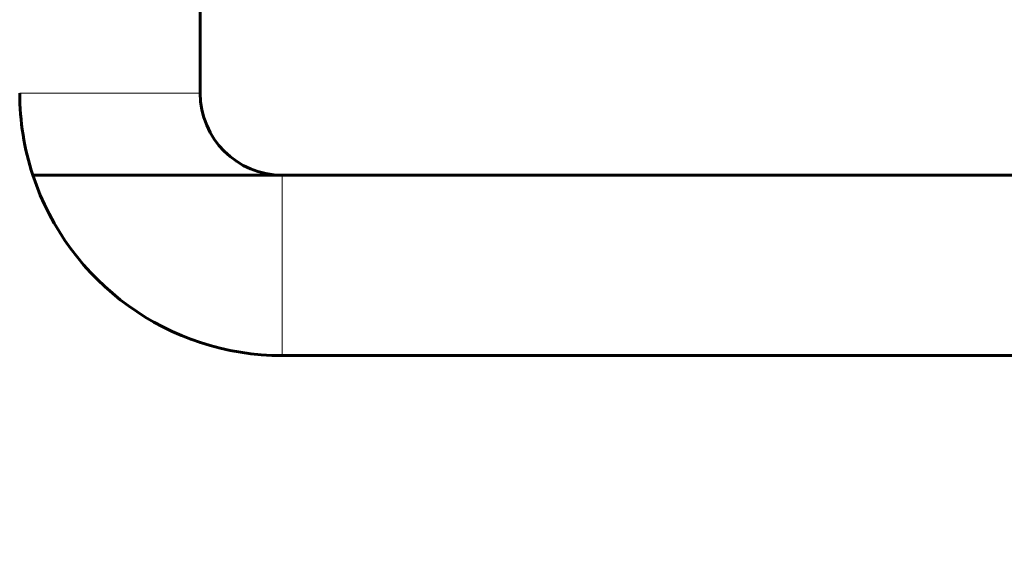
# Model space of a CAD drawing. Header units: millimetres. Extents: x 0 to 297, y 0 to 420.
# Tile 5 of 23: x 251.45 to 263.45, y 83.61 to 90. Entities that reach past the tile are written whole.
import ezdxf

# ---------------------------------------------------------------- set-up
doc = ezdxf.new("R2010")
doc.units = ezdxf.units.MM
doc.linetypes.add('K5LT_BASIC', pattern=[0])
doc.linetypes.add('K5LT_THIN', pattern=[0])
doc.layers.add('Системный слой', color=7, linetype='Continuous')
doc.styles.add('KDIMTEXTSTYLE', font='GOST_AU.SHX', dxfattribs={"width": 0.96, "oblique": 15, "height": 5})
doc.dimstyles.new('KDIMSTYLE (1.00)', dxfattribs={"dimtxt": 5, "dimasz": 1, "dimexe": 2, "dimexo": 0, "dimgap": 1, "dimtad": 1, "dimtxsty": 'KDIMTEXTSTYLE', "dimsah": 1, "dimcen": 0, "dimdle": 1, "dimadec": 0, "dimazin": 0, "dimtfac": 0.667, "dimtmove": 0, "dimatfit": 3, "dimfxl": 1, "dimtvp": 1, "dimtolj": 1, "dimtzin": 0, "dimarcsym": 0})

# ---------------------------------------------------------------- blocks, each defined once
blk = doc.blocks.new('KDIMARROW_01')
at = {"layer": 'Системный слой'}
blk.add_hatch(color=0, dxfattribs=at).paths.add_polyline_path([(0, 0), (-5, 0.658), (-4.5, 0), (-5, -0.658)])
at = {"layer": 'Системный слой', "color": 0, "linetype": 'K5LT_THIN', "lineweight": 18}
for p, q in [((-4.5, 0), (-5, 0.658)), ((-5, 0.658), (0, 0)), ((0, 0), (-5, -0.658)), ((-5, -0.658), (-4.5, 0)), ((0, 0), (-1, 0))]:
    blk.add_line(p, q, dxfattribs=at)

msp = doc.modelspace()

# ---------------------------------------------------------------- linework, layer by layer
at = {"layer": 'Системный слой', "color": 150, "linetype": 'K5LT_BASIC', "lineweight": 60, "true_color": 0x0080ff}
for p, q in [((253.649, 105.099), (253.649, 89.099)), ((251.609, 88.099), (254.649, 88.099)), ((254.649, 88.099), (265.449, 88.099)), ((254.649, 85.899), (265.449, 85.899))]:
    msp.add_line(p, q, dxfattribs=at)
at = {"layer": 'Системный слой', "color": 7, "linetype": 'K5LT_THIN', "lineweight": 18}
for p, q in [((253.649, 89.099), (251.449, 89.099)), ((254.649, 88.099), (254.649, 85.899))]:
    msp.add_line(p, q, dxfattribs=at)
at = {"layer": 'Системный слой', "color": 150, "linetype": 'K5LT_BASIC', "lineweight": 60, "true_color": 0x0080ff}
for radius, start, end in [(3.2, 180, 198.21), (1, 180, 270), (3.2, 198.21, 270)]:
    msp.add_arc((254.649, 89.099), radius, start, end, dxfattribs=at)

# ---------------------------------------------------------------- dimensions: what is measured, and where the dimension line sits
at = {"layer": 'Системный слой', "color": 7}
msp.add_linear_dim(base=(195.449, 68.771), p1=(275.449, 85.899), p2=(195.449, 85.899), location=(235.449, 68.771), text='\\H7.0;\\W0.965;\\Q15;\\H7.0;\\W0.965;\\Q15;\\Q15;Г', dimstyle='KDIMSTYLE (1.00)', override={"dimexo": 0, "dimblk1": 'KDIMARROW_01', "dimblk2": 'KDIMARROW_01', "dimse1": 0, "dimse2": 0, "dimclrt": 7, "dimtolj": 1}, dxfattribs=at).render()

doc.saveas('drawing.dxf')
